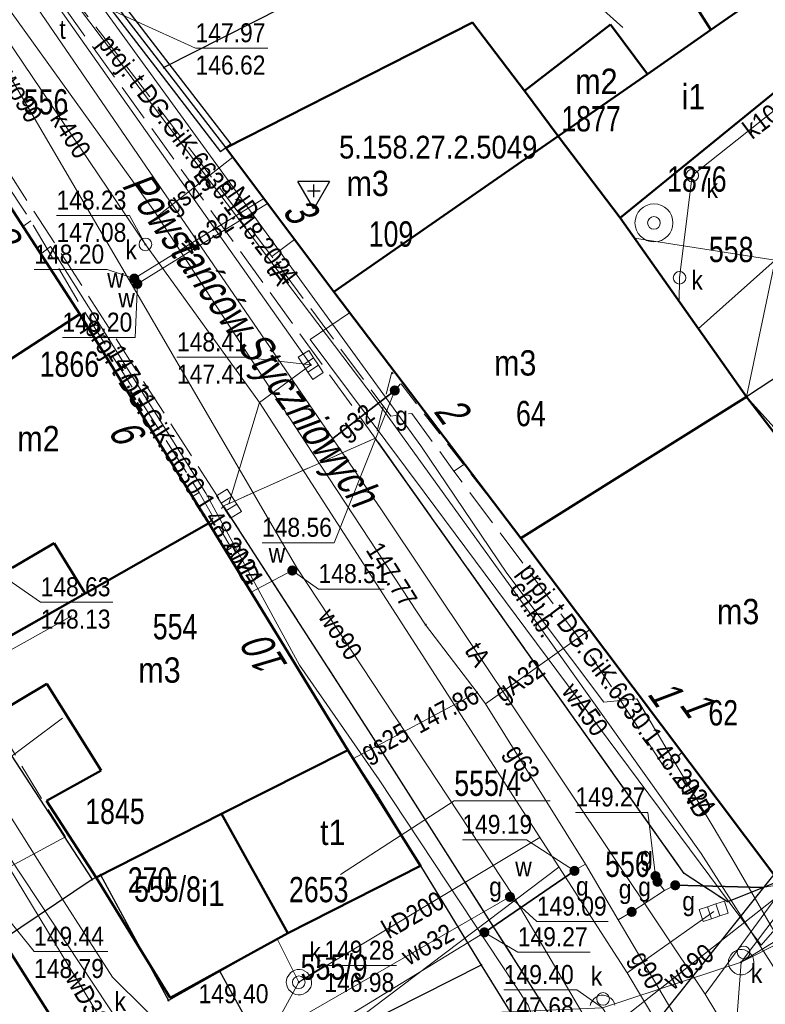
# Model space of a CAD drawing. Header units: metres. Extents: x 5552311 to 5555313, y 5709371 to 5712599.
# Tile 47 of 71: x 5554596 to 5554625, y 5710607 to 5710646. Entities that reach past the tile are written whole.
import ezdxf
from ezdxf.enums import TextEntityAlignment as Align

# ---------------------------------------------------------------- set-up
doc = ezdxf.new("R2010")
doc.units = ezdxf.units.M
doc.header["$MEASUREMENT"] = 0
doc.linetypes.add('1.0_0.5', pattern=[1.5, 1, -0.5])
doc.linetypes.add('1.5_0.5', pattern=[2, 1.5, -0.5])
doc.layers.get('0').update_dxf_attribs({"color": 2, "linetype": 'CONTINUOUS', "lineweight": 5})
for name, color, linetype in [('203-punkt graniczny', 7, 'CONTINUOUS'), ('211-numer działki ewidencyjnej', 7, 'CONTINUOUS'), ('218-kontur użytku gruntowego', 60, 'CONTINUOUS'), ('219-działka ewidencyjna', 7, 'CONTINUOUS'), ('238-Punkt adresowy budynku', 7, 'CONTINUOUS'), ('312-budynek ewidencyjny', 7, 'CONTINUOUS'), ('312-oznaczenie budynku ewidencyjnego', 7, 'CONTINUOUS'), ('312-oznaczenie budynku ewidencyjnego-Atr117', 7, 'CONTINUOUS'), ('994-Nazwa ulicy', 7, 'CONTINUOUS'), ('chodnik', 7, 'CONTINUOUS'), ('chodnik-Atr17', 7, 'CONTINUOUS'), ('jezdnia', 7, 'CONTINUOUS'), ('kratka ściekowa', 7, 'CONTINUOUS'), ('krawężnik', 7, 'CONTINUOUS'), ('obudowa ochronna przewodu', 7, 'CONTINUOUS'), ('przewód elektroenergetyczny podziemny', 7, 'CONTINUOUS'), ('przewód elektroenergetyczny podziemny-Atr1', 7, 'CONTINUOUS'), ('przewód gazowy', 7, 'CONTINUOUS'), ('przewód gazowy-Atr1', 7, 'CONTINUOUS'), ('przewód kanalizacyjny', 7, 'CONTINUOUS'), ('przewód kanalizacyjny - ob. projektowany', 7, 'CONTINUOUS'), ('przewód kanalizacyjny-Atr1', 7, 'CONTINUOUS'), ('przewód telekomunikacyjny podziemny', 7, 'CONTINUOUS'), ('przewód telekomunikacyjny podziemny - ob. projektowany', 7, 'CONTINUOUS'), ('przewód telekomunikacyjny podziemny - ob. projektowany-Atr1', 7, 'CONTINUOUS'), ('przewód telekomunikacyjny podziemny-Atr1', 7, 'CONTINUOUS'), ('przewód wodociągowy', 7, 'CONTINUOUS'), ('przewód wodociągowy-Atr1', 7, 'CONTINUOUS'), ('rzedna', 7, 'CONTINUOUS'), ('rzedna-Atr2', 7, 'CONTINUOUS'), ('rzedna-Atr3', 7, 'CONTINUOUS'), ('studnia kanalizacyjna', 7, 'CONTINUOUS'), ('studnia zwykła', 7, 'CONTINUOUS'), ('szafa telekomunikacyjna lub kontener-Atr17', 7, 'CONTINUOUS'), ('Szczegółowa osnowa geodezyjna wysokościowa', 7, 'CONTINUOUS'), ('Szczegółowa osnowa geodezyjna wysokościowa-Atr103', 7, 'CONTINUOUS'), ('właz do komory lub kanału - okrągły', 7, 'CONTINUOUS'), ('właz do komory lub kanału - okrągły-Atr17', 7, 'CONTINUOUS'), ('zasuwa lub zawór', 7, 'CONTINUOUS'), ('zasuwa lub zawór-Atr17', 7, 'CONTINUOUS'), ('ściana oporowa (linia)', 7, 'CONTINUOUS')]:
    doc.layers.add(name, color=color, linetype=linetype)
doc.styles.get("Standard").update_dxf_attribs({"font": 'Working1250', "width": 0.75})
doc.linetypes.add('otdn_500', pattern='A,5,0,[21,ksztalty.shx,S=0.5,R=0,X=0,Y=0]', length=5)

# ---------------------------------------------------------------- blocks, each defined once
blk = doc.blocks.new('203')
at = {"linetype": 'Continuous', "lineweight": 0}
h = blk.add_hatch(color=94, dxfattribs=at)
edge = h.paths.add_edge_path()
edge.add_arc((0, 0), 0.045, 0, 360)
blk = doc.blocks.new('US13')
at = {"color": 0, "linetype": 'Continuous', "lineweight": 13}
for radius in [0.75, 0.25]:
    blk.add_circle((0, 0), radius, dxfattribs=at)
blk = doc.blocks.new('US22')
at = {"color": 0, "linetype": 'Continuous', "lineweight": 13}
blk.add_circle((0, 0), 0.25, dxfattribs=at)
blk = doc.blocks.new('PW01')
at = {"linetype": 'Continuous', "lineweight": 13}
h = blk.add_hatch(color=0, dxfattribs=at)
edge = h.paths.add_edge_path()
edge.add_arc((0, 0), 0.045, 0, 360)
blk = doc.blocks.new('US25')
at = {"linetype": 'Continuous', "lineweight": 0}
h = blk.add_hatch(color=0, dxfattribs=at)
edge = h.paths.add_edge_path()
edge.add_arc((0, 0), 0.2, 0, 360)
blk = doc.blocks.new('US05')
at = {"color": 0, "linetype": 'Continuous', "lineweight": 13}
for p, q in [((-0.525, -0.25), (-0.525, 0.25)), ((-0.525, 0.25), (-0.175, 0.25)), ((-0.175, -0.25), (-0.175, 0.25)), ((-0.175, 0.25), (0.175, 0.25)), ((0.175, -0.25), (0.175, 0.25)), ((0.175, 0.25), (0.525, 0.25)), ((0.525, -0.25), (0.525, 0.25)), ((-0.525, -0.25), (-0.175, -0.25)), ((-0.175, -0.25), (0.175, -0.25)), ((0.175, -0.25), (0.525, -0.25))]:
    blk.add_line(p, q, dxfattribs=at)
blk = doc.blocks.new('US15')
at = {"color": 0, "linetype": 'Continuous', "lineweight": 13}
blk.add_circle((0, 0), 0.25, dxfattribs=at)
blk = doc.blocks.new('OSSH')
at = {"color": 0}
for p, q in [((0, -0.721), (-0.624, 0.362)), ((0.626, 0.362), (-0.624, 0.362)), ((-0.25, 0), (0.25, 0)), ((0.626, 0.362), (0, -0.721)), ((0, -0.25), (0, 0.25))]:
    blk.add_line(p, q, dxfattribs=at)

msp = doc.modelspace()

# ---------------------------------------------------------------- linework, layer by layer
at = {"layer": '211-numer działki ewidencyjnej', "color": 0, "linetype": 'Continuous', "lineweight": 18, "flags": 128}
msp.add_lwpolyline([(5554608.45, 5710612.46), (5554612.94, 5710615.36), (5554616.734, 5710615.36)], dxfattribs=at)
at = {"layer": '218-kontur użytku gruntowego', "linetype": 'Continuous', "lineweight": 9, "flags": 128}
for points in [[(5554597.48, 5710649.51), (5554601.47, 5710644.32)], [(5554601.47, 5710644.32), (5554597.48, 5710649.51)], [(5554601.47, 5710644.32), (5554603.91, 5710641.15)], [(5554603.91, 5710641.15), (5554601.47, 5710644.32)], [(5554598.15, 5710634.59), (5554593.88, 5710641.15)], [(5554593.88, 5710641.15), (5554598.15, 5710634.59)], [(5554603.91, 5710641.15), (5554608.18, 5710635.47)], [(5554608.18, 5710635.47), (5554603.91, 5710641.15)], [(5554608.18, 5710635.47), (5554615.57, 5710625.74)], [(5554615.57, 5710625.74), (5554608.18, 5710635.47)], [(5554603.24, 5710626.33), (5554598.15, 5710634.59)], [(5554598.15, 5710634.59), (5554603.24, 5710626.33)], [(5554608.74, 5710617.37), (5554603.24, 5710626.33)], [(5554603.24, 5710626.33), (5554608.74, 5710617.37)], [(5554615.57, 5710625.74), (5554625.57, 5710612.45)], [(5554625.57, 5710612.45), (5554615.57, 5710625.74)], [(5554609.9, 5710615.59), (5554608.74, 5710617.37)], [(5554608.74, 5710617.37), (5554609.9, 5710615.59)], [(5554611.61, 5710612.8), (5554609.9, 5710615.59)], [(5554609.9, 5710615.59), (5554611.61, 5710612.8)], [(5554614.01, 5710608.88), (5554611.61, 5710612.8)], [(5554611.61, 5710612.8), (5554614.01, 5710608.88)], [(5554615.06, 5710607.18), (5554614.01, 5710608.88)], [(5554614.01, 5710608.88), (5554615.06, 5710607.18)]]:
    msp.add_lwpolyline(points, dxfattribs=at)
at = {"layer": '219-działka ewidencyjna', "color": 94, "linetype": 'Continuous', "lineweight": 30, "flags": 128}
for points in [[(5554597.48, 5710649.51), (5554601.47, 5710644.32)], [(5554610.87, 5710649.09), (5554601.47, 5710644.32)], [(5554626.95, 5710648.5), (5554608.18, 5710635.47)], [(5554601.47, 5710644.32), (5554603.91, 5710641.15)], [(5554593.88, 5710641.15), (5554598.15, 5710634.59)], [(5554603.91, 5710641.15), (5554608.18, 5710635.47)], [(5554631.75, 5710636.1), (5554624.48, 5710631.32)], [(5554608.18, 5710635.47), (5554615.57, 5710625.74)], [(5554598.15, 5710634.59), (5554588.25, 5710628.18)], [(5554598.15, 5710634.59), (5554603.24, 5710626.33)], [(5554624.48, 5710631.32), (5554615.57, 5710625.74)], [(5554603.24, 5710626.33), (5554593.16, 5710620.64)], [(5554603.24, 5710626.33), (5554608.74, 5710617.37)], [(5554615.57, 5710625.74), (5554625.57, 5710612.45)], [(5554593.16, 5710620.64), (5554598.63, 5710612.26)], [(5554608.74, 5710617.37), (5554603.75, 5710614.85)], [(5554608.74, 5710617.37), (5554609.9, 5710615.59)], [(5554609.9, 5710615.59), (5554611.61, 5710612.8)], [(5554603.75, 5710614.85), (5554598.97, 5710612.44)], [(5554603.75, 5710614.85), (5554606.37, 5710610.14)], [(5554611.61, 5710612.8), (5554606.37, 5710610.14)], [(5554611.61, 5710612.8), (5554614.01, 5710608.88)], [(5554598.63, 5710612.26), (5554595.09, 5710609.88)], [(5554598.97, 5710612.44), (5554598.63, 5710612.26)], [(5554598.97, 5710612.44), (5554601.65, 5710607.48)], [(5554625.57, 5710612.45), (5554617.8, 5710602.71)], [(5554595.09, 5710609.88), (5554600.36, 5710601.54)], [(5554606.37, 5710610.14), (5554603.68, 5710608.62)], [(5554614.01, 5710608.88), (5554605.83, 5710604.74)], [(5554614.01, 5710608.88), (5554615.06, 5710607.18)], [(5554603.68, 5710608.62), (5554601.65, 5710607.48)], [(5554603.68, 5710608.62), (5554605.83, 5710604.74)]]:
    msp.add_lwpolyline(points, dxfattribs=at)
at = {"layer": '312-budynek ewidencyjny', "color": 8, "linetype": 'Continuous', "lineweight": 50, "flags": 128}
for points in [[(5554623.08, 5710645.82), (5554620.56, 5710649.78)], [(5554623.08, 5710645.82), (5554625.52, 5710647.51)], [(5554625.52, 5710647.51), (5554623.08, 5710645.82)], [(5554603.91, 5710641.15), (5554613.66, 5710646.1)], [(5554613.66, 5710646.1), (5554615.72, 5710643.4)], [(5554615.72, 5710643.4), (5554619.11, 5710646.02)], [(5554619.11, 5710646.02), (5554620.57, 5710644.06)], [(5554620.57, 5710644.06), (5554623.08, 5710645.82)], [(5554627.52, 5710644.9), (5554619.49, 5710638.39)], [(5554620.57, 5710644.06), (5554617.05, 5710641.62)], [(5554617.05, 5710641.62), (5554620.57, 5710644.06)], [(5554615.72, 5710643.4), (5554617.05, 5710641.62)], [(5554617.05, 5710641.62), (5554615.72, 5710643.4)], [(5554617.05, 5710641.62), (5554608.18, 5710635.47)], [(5554608.18, 5710635.47), (5554617.05, 5710641.62)], [(5554617.05, 5710641.62), (5554619.49, 5710638.39)], [(5554619.49, 5710638.39), (5554617.05, 5710641.62)], [(5554593.88, 5710641.15), (5554598.15, 5710634.59)], [(5554608.18, 5710635.47), (5554603.91, 5710641.15)], [(5554619.49, 5710638.39), (5554624.48, 5710631.32)], [(5554615.57, 5710625.74), (5554608.18, 5710635.47)], [(5554598.15, 5710634.59), (5554591.81, 5710630.48)], [(5554591.81, 5710630.48), (5554598.15, 5710634.59)], [(5554598.15, 5710634.59), (5554603.24, 5710626.33)], [(5554624.48, 5710631.32), (5554615.57, 5710625.74)], [(5554615.57, 5710625.74), (5554624.48, 5710631.32)], [(5554624.48, 5710631.32), (5554629.96, 5710624.2)], [(5554603.24, 5710626.33), (5554598.36, 5710623.55)], [(5554598.36, 5710623.55), (5554603.24, 5710626.33)], [(5554603.24, 5710626.33), (5554608.74, 5710617.37)], [(5554597.13, 5710625.54), (5554595.47, 5710624.57)], [(5554598.36, 5710623.55), (5554597.13, 5710625.54)], [(5554625.57, 5710612.45), (5554615.57, 5710625.74)], [(5554593.44, 5710620.76), (5554598.36, 5710623.55)], [(5554596.85, 5710619.99), (5554594.74, 5710618.74)], [(5554598.99, 5710616.56), (5554596.85, 5710619.99)], [(5554608.74, 5710617.37), (5554603.75, 5710614.85)], [(5554603.75, 5710614.85), (5554608.74, 5710617.37)], [(5554608.74, 5710617.37), (5554611.61, 5710612.8)], [(5554596.83, 5710615.36), (5554598.99, 5710616.56)], [(5554598.79, 5710612.34), (5554596.83, 5710615.36)], [(5554598.79, 5710612.34), (5554603.75, 5710614.85)], [(5554603.75, 5710614.85), (5554598.79, 5710612.34)], [(5554603.75, 5710614.85), (5554606.37, 5710610.14)], [(5554606.37, 5710610.14), (5554603.75, 5710614.85)], [(5554611.61, 5710612.8), (5554606.37, 5710610.14)], [(5554601.72, 5710607.59), (5554598.79, 5710612.34)], [(5554595.09, 5710609.88), (5554600.36, 5710601.54)], [(5554606.37, 5710610.14), (5554601.72, 5710607.59)]]:
    msp.add_lwpolyline(points, dxfattribs=at)
at = {"layer": 'chodnik', "color": 8, "linetype": '1.0_0.5', "lineweight": 18, "flags": 128}
for points in [[(5554638.66, 5710629.24), (5554638.29, 5710629.45), (5554634.51, 5710624.4), (5554632.19, 5710621.3), (5554625.57, 5710612.45), (5554615.57, 5710625.74), (5554610.47, 5710632.3), (5554609.82, 5710629.69), (5554622.02, 5710612.5), (5554623.73, 5710611.37), (5554625.82, 5710612.21), (5554632.54, 5710621.1)], [(5554580.73, 5710602.65), (5554589.28, 5710588.68), (5554590.26, 5710587.53), (5554590.85, 5710587.1), (5554591.52, 5710586.8), (5554592.29, 5710586.8), (5554603.4, 5710592.52), (5554615.15, 5710598.69), (5554617.21, 5710600.11), (5554618.71, 5710601.51), (5554618.99, 5710602.3), (5554618.94, 5710603.08), (5554618.27, 5710604.43), (5554617.52, 5710605.64), (5554609.56, 5710618.13), (5554603.83, 5710627.01), (5554603.24, 5710626.33), (5554608.74, 5710617.37), (5554609.9, 5710615.59), (5554611.61, 5710612.8), (5554614.01, 5710608.88), (5554615.06, 5710607.18), (5554617.8, 5710602.71), (5554616.61, 5710602.1), (5554609.38, 5710598.35), (5554607.6, 5710597.42), (5554602.95, 5710594.88), (5554590.94, 5710588.99), (5554587.37, 5710594.92), (5554582.25, 5710603.3)]]:
    msp.add_lwpolyline(points, close=True, dxfattribs=at)
at = {"layer": 'jezdnia', "color": 8, "linetype": '1.5_0.5', "lineweight": 18, "flags": 128}
for points in [[(5554518.33, 5710769.05), (5554532.95, 5710743.99), (5554536.22, 5710738.38), (5554552.05, 5710711.22), (5554560.73, 5710695.29), (5554561.92, 5710693.81), (5554569.6, 5710680.85), (5554575.73, 5710670.65), (5554603.83, 5710627.01), (5554609.82, 5710629.69), (5554596.71, 5710647.84), (5554578.75, 5710672.96), (5554575.45, 5710680.03), (5554574.11, 5710683.4), (5554573.92, 5710684.32), (5554574.13, 5710685.01), (5554574.57, 5710685.19), (5554574.89, 5710691.25), (5554574.9, 5710691.73), (5554573.99, 5710692.3), (5554571.83, 5710693.35), (5554570.46, 5710694.21), (5554569.64, 5710695.02), (5554566.41, 5710700.42), (5554565.96, 5710701.56), (5554565.65, 5710703.1), (5554557.03, 5710718.39), (5554556.01, 5710719.47), (5554552.43, 5710725.14), (5554548.9, 5710731.54), (5554542.14, 5710743.53), (5554541.8, 5710744.15), (5554539.98, 5710747.24), (5554537.84, 5710750.92), (5554526.91, 5710768.76), (5554523.93, 5710773.48)], [(5554558, 5710570.33), (5554562.14, 5710560.52), (5554562.8, 5710562.57), (5554564.32, 5710563.87), (5554575.58, 5710569.01), (5554582.72, 5710572.29), (5554586.34, 5710573.89), (5554589.82, 5710575.3), (5554593.44, 5710576.59), (5554596.7, 5710577.62), (5554600.63, 5710578.77), (5554604.29, 5710579.54), (5554607.1, 5710579.88), (5554609.83, 5710579.69), (5554612.84, 5710578.98), (5554614.07, 5710578.62), (5554615.82, 5710578.07), (5554620.44, 5710576.15), (5554626.43, 5710574.52), (5554634.22, 5710571.59), (5554644.05, 5710567.69), (5554657.36, 5710562.45), (5554676.86, 5710554.79), (5554686.94, 5710550.95), (5554700.74, 5710545.72), (5554701.94, 5710544.3), (5554701.89, 5710542.53), (5554701.56, 5710541.41), (5554707.44, 5710538.78), (5554708.55, 5710539.84), (5554708.99, 5710540.24), (5554709.69, 5710540.89), (5554710.98, 5710541.56), (5554712.5, 5710541.41), (5554720.5, 5710538.63), (5554736.78, 5710533.06), (5554749.57, 5710528.78), (5554763.55, 5710524.1), (5554766.07, 5710523.24), (5554782.69, 5710517.85), (5554796.57, 5710513.51), (5554803.14, 5710511.53), (5554825.07, 5710504.76), (5554823.27, 5710511.18), (5554815.61, 5710513.72), (5554799.99, 5710518.83), (5554799.5, 5710519.11), (5554799.2, 5710519.56), (5554798.33, 5710521.27), (5554797.28, 5710521.23), (5554795.45, 5710521.76), (5554793.69, 5710523.21), (5554792.64, 5710522.93), (5554791.5, 5710521.88), (5554790.13, 5710521.95), (5554787.1, 5710522.84), (5554785.11, 5710523.52), (5554778.56, 5710525.61), (5554774.22, 5710526.97), (5554762.58, 5710530.76), (5554751.26, 5710534.52), (5554742.89, 5710537.3), (5554729.82, 5710541.69), (5554714.25, 5710546.74), (5554710.37, 5710548.38), (5554698.78, 5710552.52), (5554689.57, 5710555.85), (5554675.18, 5710561.06), (5554672.78, 5710561.9), (5554663.58, 5710565.38), (5554657.23, 5710567.94), (5554654.48, 5710569.13), (5554649.98, 5710571.75), (5554646.71, 5710574.28), (5554643.71, 5710577.08), (5554641.01, 5710580.08), (5554638.74, 5710583.42), (5554633.75, 5710592.48), (5554633.91, 5710593.77), (5554634.91, 5710595.04), (5554633.01, 5710599.07), (5554631.32, 5710598.71), (5554629.63, 5710599.6), (5554625.95, 5710606.2), (5554625.71, 5710607.17), (5554626.02, 5710607.96), (5554642.85, 5710629.44), (5554638.66, 5710629.24), (5554632.54, 5710621.1), (5554625.82, 5710612.21), (5554623.73, 5710611.37), (5554622.02, 5710612.5), (5554609.82, 5710629.69), (5554603.83, 5710627.01), (5554609.56, 5710618.13), (5554617.52, 5710605.64), (5554618.27, 5710604.43), (5554618.94, 5710603.08), (5554618.99, 5710602.3), (5554618.71, 5710601.51), (5554617.21, 5710600.11), (5554615.15, 5710598.69), (5554603.4, 5710592.52), (5554592.29, 5710586.8), (5554591.52, 5710586.8), (5554590.85, 5710587.1), (5554590.26, 5710587.53), (5554589.28, 5710588.68), (5554580.73, 5710602.65), (5554575.05, 5710600.93), (5554584.05, 5710586.01), (5554584.47, 5710583.62), (5554582.84, 5710581.95), (5554570.69, 5710576.2), (5554558.91, 5710570.55)]]:
    msp.add_lwpolyline(points, close=True, dxfattribs=at)
at = {"layer": 'krawężnik', "color": 8, "linetype": 'Continuous', "lineweight": 25, "flags": 128}
for points in [[(5554638.66, 5710629.24), (5554632.54, 5710621.1), (5554625.82, 5710612.21), (5554623.73, 5710611.37), (5554622.02, 5710612.5), (5554609.82, 5710629.69)], [(5554580.73, 5710602.65), (5554589.28, 5710588.68), (5554590.26, 5710587.53), (5554590.85, 5710587.1), (5554591.52, 5710586.8), (5554592.29, 5710586.8), (5554603.4, 5710592.52), (5554615.15, 5710598.69), (5554617.21, 5710600.11), (5554618.71, 5710601.51), (5554618.99, 5710602.3), (5554618.94, 5710603.08), (5554618.27, 5710604.43), (5554617.52, 5710605.64), (5554609.56, 5710618.13), (5554603.83, 5710627.01)]]:
    msp.add_lwpolyline(points, dxfattribs=at)
at = {"layer": 'obudowa ochronna przewodu', "color": 8, "linetype": 'Continuous', "lineweight": 35, "flags": 128}
for points in [[(5554608.15, 5710629.67), (5554610.59, 5710631.57)], [(5554614.13, 5710610.17), (5554617.69, 5710612.6), (5554617.73, 5710612.64)], [(5554621.67, 5710612.03), (5554625.13, 5710611.94)]]:
    msp.add_lwpolyline(points, dxfattribs=at)
at = {"layer": 'przewód elektroenergetyczny podziemny', "color": 1, "linetype": 'Continuous', "lineweight": 18, "flags": 128}
for points in [[(5554611.62, 5710629.38), (5554594.82, 5710652.52)], [(5554591.5, 5710587.52), (5554609.91, 5710597.19), (5554617.86, 5710601.91), (5554615.86, 5710607.29), (5554609.97, 5710616.19), (5554606.83, 5710620.72), (5554603.13, 5710627.52), (5554596.99, 5710637.26), (5554596.6, 5710636.96)], [(5554634.93, 5710593.99), (5554626.45, 5710608.7), (5554623.91, 5710613.1), (5554620.16, 5710619.39), (5554618.85, 5710619.26), (5554615.02, 5710624.35), (5554611.62, 5710629.38)]]:
    msp.add_lwpolyline(points, dxfattribs=at)
at = {"layer": 'przewód gazowy', "color": 40, "linetype": 'Continuous', "lineweight": 18, "flags": 128}
for points in [[(5554618.12, 5710612.87), (5554619.42, 5710610.67), (5554619.95, 5710610.98), (5554621.25, 5710611.82), (5554621.67, 5710612.03), (5554625.13, 5710611.94), (5554627.91, 5710612.4), (5554632.18, 5710617.28), (5554645.04, 5710634.19), (5554648.98, 5710639.08), (5554651.74, 5710641.97), (5554660.82, 5710650.92), (5554666.86, 5710657.16), (5554671.78, 5710662.79), (5554675.59, 5710667.88), (5554687.08, 5710685.48), (5554687.02, 5710685.82), (5554686.44, 5710689.79), (5554686.26, 5710690.4), (5554691.83, 5710701.59), (5554693.39, 5710704.24)], [(5554593.71, 5710648.91), (5554601.14, 5710638.58), (5554601.22, 5710638.46), (5554607.35, 5710629.08), (5554611.81, 5710622.32), (5554613.84, 5710619.64), (5554614.18, 5710619.2), (5554618.12, 5710612.87)], [(5554601.22, 5710638.46), (5554604.19, 5710640.79)], [(5554607.35, 5710629.08), (5554608.15, 5710629.67), (5554610.59, 5710631.57), (5554610.82, 5710631.83)], [(5554582.52, 5710630.4), (5554582.78, 5710630.07), (5554588.75, 5710621.45), (5554592.08, 5710620.02), (5554597.41, 5710611.56), (5554599.44, 5710608.4), (5554602.02, 5710605.85), (5554603.67, 5710605.14), (5554604.8, 5710605.26), (5554606.28, 5710605.47), (5554608.43, 5710606.68), (5554614.13, 5710610.17), (5554617.69, 5710612.6), (5554617.73, 5710612.64), (5554618.12, 5710612.87)], [(5554614.18, 5710619.2), (5554618.29, 5710622.12)], [(5554613.84, 5710619.64), (5554608.96, 5710617.03)], [(5554621.25, 5710611.82), (5554620.97, 5710612.17), (5554620.89, 5710612.39)], [(5554619.42, 5710610.67), (5554623.77, 5710603.31), (5554624.32, 5710602.44)]]:
    msp.add_lwpolyline(points, dxfattribs=at)
at = {"layer": 'przewód kanalizacyjny', "color": 34, "linetype": 'Continuous', "lineweight": 18, "flags": 128}
for points in [[(5554692.04, 5710689.33), (5554688.93, 5710685.7), (5554674.34, 5710665.11), (5554672.29, 5710662.41), (5554663.72, 5710652.81), (5554657.19, 5710645.5), (5554647.25, 5710635.52), (5554646.63, 5710634.72), (5554634.9, 5710619.78), (5554628.02, 5710611.3), (5554624.27, 5710608.99)], [(5554665.87, 5710658.64), (5554651.13, 5710643.08), (5554640.45, 5710629.14), (5554636.98, 5710625.82), (5554624.27, 5710608.99)], [(5554619.6, 5710645.9), (5554607.3, 5710656.93)], [(5554618.8, 5710607.19), (5554599.85, 5710606.37), (5554589.16, 5710622.51), (5554578.4, 5710640.72), (5554590.84, 5710649.16), (5554597.84, 5710652.75)], [(5554592.92, 5710648.92), (5554600.74, 5710637.34), (5554605.24, 5710631.1), (5554619.77, 5710608.57), (5554628.3, 5710594.29)], [(5554621.82, 5710635.09), (5554621.84, 5710636.02), (5554622.34, 5710640.06), (5554627.04, 5710643.78), (5554629.54, 5710644.41)], [(5554620.06, 5710637.58), (5554625.62, 5710636.72)], [(5554625.62, 5710636.72), (5554622.58, 5710634)], [(5554625.62, 5710636.72), (5554624.48, 5710631.32)], [(5554605.24, 5710631.1), (5554607.27, 5710632.58)], [(5554624.48, 5710631.32), (5554634.9, 5710619.78)], [(5554605.24, 5710631.1), (5554604.04, 5710627.1)], [(5554593.28, 5710620.13), (5554597.83, 5710622.67)], [(5554594.37, 5710612.22), (5554597.58, 5710613.94)], [(5554606.8, 5710608.2), (5554616.32, 5710613.92)], [(5554604.67, 5710603.37), (5554617.07, 5710612.75)], [(5554627.45, 5710593.12), (5554626.08, 5710595.39), (5554618.8, 5710607.19), (5554624.27, 5710608.99), (5554629, 5710611.37)], [(5554619.77, 5710608.57), (5554623.19, 5710611)], [(5554606.8, 5710608.2), (5554605.95, 5710609.91)], [(5554606.8, 5710608.2), (5554604.27, 5710603.59)]]:
    msp.add_lwpolyline(points, dxfattribs=at)
at = {"layer": 'przewód kanalizacyjny - ob. projektowany', "color": 34, "linetype": '1.5_0.5', "lineweight": 18, "flags": 128}
msp.add_lwpolyline([(5554594.83, 5710618.45), (5554596.7, 5710615.35), (5554597.58, 5710613.94)], dxfattribs=at)
at = {"layer": 'przewód telekomunikacyjny podziemny', "color": 30, "linetype": 'Continuous', "lineweight": 18, "flags": 128}
for points in [[(5554698.78, 5710716.52), (5554686.09, 5710693.48), (5554682.24, 5710686.66), (5554677.99, 5710677.81), (5554669.94, 5710666.15), (5554660.22, 5710654.17), (5554649.71, 5710643.39), (5554633.11, 5710621.71), (5554622.85, 5710607.73)], [(5554574.4, 5710692.69), (5554573.63, 5710687.29), (5554572.56, 5710683.61), (5554578.48, 5710672.91), (5554593.95, 5710651.46), (5554607.27, 5710632.58)], [(5554622.85, 5710607.73), (5554610.07, 5710626.86), (5554578.48, 5710672.91)], [(5554627.37, 5710606.25), (5554625.55, 5710608.81), (5554622.7, 5710613.28), (5554616.14, 5710622.48), (5554610.15, 5710630.79), (5554602.03, 5710641.49), (5554598.06, 5710646.76), (5554597.58, 5710647.49), (5554595.75, 5710650.3)], [(5554622.85, 5710607.73), (5554629.81, 5710596.22), (5554642.61, 5710575.77), (5554643.84, 5710573.06), (5554652.72, 5710569.27)]]:
    msp.add_lwpolyline(points, dxfattribs=at)
at = {"layer": 'przewód telekomunikacyjny podziemny - ob. projektowany', "color": 30, "linetype": '1.5_0.5', "lineweight": 18, "flags": 128}
for points in [[(5554596.77, 5710649.36), (5554591.13, 5710645.98), (5554593.44, 5710642.47), (5554596.21, 5710638.27), (5554598.29, 5710634.74), (5554602.86, 5710627.54), (5554604.13, 5710625.35), (5554603.92, 5710625.23)], [(5554596.77, 5710649.36), (5554597.58, 5710647.49), (5554601.98, 5710641.79), (5554605.74, 5710636.86), (5554610.43, 5710630.56), (5554611.27, 5710630.66), (5554612.92, 5710628.39), (5554617.85, 5710621.81), (5554619.51, 5710619.33), (5554621.23, 5710616.69), (5554621.94, 5710617.27)], [(5554596.21, 5710638.27), (5554595.9, 5710638.05)], [(5554605.74, 5710636.86), (5554606.63, 5710637.53)], [(5554612.92, 5710628.39), (5554613.35, 5710628.66)], [(5554602.86, 5710627.54), (5554602.6, 5710627.38)]]:
    msp.add_lwpolyline(points, dxfattribs=at)
at = {"layer": 'przewód wodociągowy', "color": 5, "linetype": 'Continuous', "lineweight": 18, "flags": 128}
for points in [[(5554618.59, 5710605.99), (5554615.26, 5710611.64), (5554606.72, 5710624.56), (5554600.13, 5710635.89), (5554593.04, 5710647.97), (5554590.98, 5710650.7), (5554574.4, 5710675.8), (5554569.95, 5710682.64)], [(5554673.24, 5710666.81), (5554670.15, 5710662.35), (5554649.61, 5710640.28), (5554644.93, 5710634.59), (5554638.35, 5710625.77), (5554634.66, 5710620.91), (5554630.84, 5710616.27), (5554625.07, 5710609.67)], [(5554600.13, 5710635.89), (5554600.3, 5710635.99), (5554605.42, 5710639.15)], [(5554600.25, 5710635.68), (5554600.42, 5710635.78), (5554605.56, 5710638.95)], [(5554608.8, 5710634.64), (5554607.25, 5710633.59), (5554611.75, 5710627.56), (5554625.07, 5710609.67)], [(5554606.72, 5710624.56), (5554606.54, 5710624.46), (5554604.92, 5710623.6)], [(5554604.09, 5710603.81), (5554600.44, 5710604.33), (5554593.54, 5710615.71), (5554597.46, 5710618.63)], [(5554618.59, 5710605.99), (5554618.72, 5710606.08), (5554626.78, 5710612.43)], [(5554615.26, 5710611.64), (5554615.14, 5710611.57), (5554600.67, 5710603.26)]]:
    msp.add_lwpolyline(points, dxfattribs=at)
at = {"layer": 'rzedna-Atr2', "color": 8, "lineweight": 5, "flags": 128}
for points in [[(5554597.85, 5710647.32), (5554602.72, 5710645.09), (5554605.579, 5710645.09)], [(5554600.74, 5710637.34), (5554600.11, 5710638.48), (5554597.224, 5710638.48)], [(5554600.3, 5710635.99), (5554599.23, 5710636.35), (5554596.35, 5710636.35)], [(5554600.42, 5710635.78), (5554600.34, 5710633.66), (5554597.46, 5710633.66)], [(5554607.27, 5710632.58), (5554604.61, 5710632.88), (5554601.985, 5710632.88)], [(5554610.59, 5710631.57), (5554608.2, 5710625.56), (5554605.346, 5710625.56)], [(5554594.82, 5710624.44), (5554596.6, 5710623.21), (5554599.454, 5710623.21)], [(5554606.54, 5710624.46), (5554607.58, 5710623.73), (5554610.173, 5710623.73)], [(5554620.89, 5710612.39), (5554620.59, 5710614.91), (5554617.731, 5710614.91)], [(5554617.69, 5710612.6), (5554615.79, 5710613.83), (5554613.26, 5710613.83)], [(5554615.14, 5710611.57), (5554616.2, 5710610.6), (5554619.017, 5710610.6)], [(5554595.1, 5710610.95), (5554596.34, 5710609.41), (5554599.257, 5710609.41)], [(5554614.13, 5710610.17), (5554615.45, 5710609.39), (5554618.309, 5710609.39)], [(5554606.8, 5710608.2), (5554607.81, 5710608.86), (5554610.664, 5710608.86)], [(5554624.27, 5710608.99), (5554624.06, 5710606.22), (5554621.206, 5710606.22)], [(5554618.8, 5710607.19), (5554617.78, 5710607.9), (5554614.9, 5710607.9)]]:
    msp.add_lwpolyline(points, dxfattribs=at)
at = {"layer": 'studnia kanalizacyjna', "color": 34, "linetype": 'Continuous', "lineweight": 18, "flags": 128}
for points in [[(5554624.21, 5710609.49), (5554624.31, 5710609.49), (5554624.41, 5710609.48), (5554624.51, 5710609.43), (5554624.59, 5710609.37), (5554624.67, 5710609.29), (5554624.73, 5710609.2), (5554624.76, 5710609.1), (5554624.77, 5710609), (5554624.77, 5710608.9), (5554624.74, 5710608.8), (5554624.68, 5710608.71), (5554624.61, 5710608.63), (5554624.53, 5710608.57), (5554624.43, 5710608.52), (5554624.33, 5710608.49), (5554624.23, 5710608.49), (5554624.13, 5710608.51), (5554624.03, 5710608.56), (5554623.95, 5710608.62), (5554623.88, 5710608.69), (5554623.82, 5710608.78), (5554623.79, 5710608.88), (5554623.77, 5710608.98), (5554623.78, 5710609.08), (5554623.81, 5710609.18), (5554623.87, 5710609.27), (5554623.93, 5710609.36), (5554624.01, 5710609.42), (5554624.11, 5710609.47)], [(5554607.3, 5710608.22), (5554607.3, 5710608.11), (5554607.27, 5710608.01), (5554607.21, 5710607.92), (5554607.14, 5710607.84), (5554607.06, 5710607.78), (5554606.97, 5710607.73), (5554606.87, 5710607.7), (5554606.77, 5710607.7), (5554606.67, 5710607.72), (5554606.56, 5710607.77), (5554606.48, 5710607.83), (5554606.41, 5710607.9), (5554606.35, 5710607.99), (5554606.32, 5710608.09), (5554606.3, 5710608.19), (5554606.31, 5710608.29), (5554606.34, 5710608.39), (5554606.4, 5710608.48), (5554606.47, 5710608.57), (5554606.54, 5710608.63), (5554606.64, 5710608.68), (5554606.74, 5710608.7), (5554606.84, 5710608.7), (5554606.94, 5710608.69), (5554607.04, 5710608.64), (5554607.13, 5710608.58), (5554607.2, 5710608.5), (5554607.26, 5710608.41), (5554607.29, 5710608.31)]]:
    msp.add_lwpolyline(points, close=True, dxfattribs=at)
msp.add_lwpolyline([(5554618.31, 5710607.28), (5554618.34, 5710607.38), (5554618.4, 5710607.47), (5554618.46, 5710607.55), (5554618.54, 5710607.61), (5554618.64, 5710607.66), (5554618.74, 5710607.69), (5554618.84, 5710607.69), (5554618.94, 5710607.67), (5554619.04, 5710607.62), (5554619.12, 5710607.57), (5554619.2, 5710607.49), (5554619.26, 5710607.4), (5554619.29, 5710607.3)], dxfattribs=at)
at = {"layer": 'ściana oporowa (linia)', "color": 8}
for p, q in [((5554597.678, 5710649.662), (5554601.668, 5710644.472)), ((5554601.668, 5710644.472), (5554604.108, 5710641.303))]:
    msp.add_line(p, q, dxfattribs=at)
at = {"layer": 'ściana oporowa (linia)', "color": 8, "linetype": 'otdn_500'}
for p, q in [((5554597.282, 5710649.358), (5554601.272, 5710644.168)), ((5554601.272, 5710644.168), (5554603.712, 5710640.997))]:
    msp.add_line(p, q, dxfattribs=at)
at = {"layer": 'ściana oporowa (linia)', "color": 8, "linetype": 'Continuous'}
for p, q in [((5554603.91, 5710641.15), (5554603.712, 5710640.997)), ((5554604.108, 5710641.303), (5554603.91, 5710641.15))]:
    msp.add_line(p, q, dxfattribs=at)

# ---------------------------------------------------------------- block references
at = {"layer": '203-punkt graniczny', "color": 8, "linetype": 'Continuous', "lineweight": 18}
for p in [(5554601.47, 5710644.32), (5554603.91, 5710641.15), (5554608.18, 5710635.47), (5554598.15, 5710634.59), (5554624.48, 5710631.32), (5554603.24, 5710626.33), (5554615.57, 5710625.74), (5554608.74, 5710617.37), (5554609.9, 5710615.59), (5554603.75, 5710614.85), (5554611.61, 5710612.8), (5554598.63, 5710612.26), (5554598.97, 5710612.44), (5554606.37, 5710610.14), (5554603.68, 5710608.62), (5554614.01, 5710608.88), (5554601.65, 5710607.48)]:
    msp.add_blockref('203', p, dxfattribs=at)
at = {"layer": 'kratka ściekowa', "color": 34, "linetype": 'Continuous', "lineweight": 18}
for p, rotation in [((5554607.27, 5710632.58), 303.34), ((5554604.04, 5710627.1), 301.914), ((5554623.19, 5710611), 18.152)]:
    msp.add_blockref('US05', p, dxfattribs=dict(at, rotation=rotation))
at = {"layer": 'rzedna', "color": 40, "linetype": 'Continuous', "lineweight": 18}
for p in [(5554601.22, 5710638.46), (5554610.59, 5710631.57), (5554611.81, 5710622.32), (5554613.84, 5710619.64), (5554617.69, 5710612.6), (5554620.89, 5710612.39), (5554619.95, 5710610.98), (5554614.13, 5710610.17)]:
    msp.add_blockref('PW01', p, dxfattribs=at)
at = {"layer": 'rzedna', "color": 34, "linetype": 'Continuous', "lineweight": 18}
for p in [(5554600.74, 5710637.34), (5554624.27, 5710608.99), (5554606.8, 5710608.2)]:
    msp.add_blockref('PW01', p, dxfattribs=at)
at = {"layer": 'rzedna', "color": 5, "linetype": 'Continuous', "lineweight": 18}
for p in [(5554600.3, 5710635.99), (5554600.42, 5710635.78), (5554606.54, 5710624.46), (5554615.14, 5710611.57)]:
    msp.add_blockref('PW01', p, dxfattribs=at)
at = {"layer": 'rzedna', "color": 1, "linetype": 'Continuous', "lineweight": 18}
msp.add_blockref('PW01', (5554599.3, 5710633.59), dxfattribs=at)
at = {"layer": 'rzedna', "color": 34, "linetype": 'Continuous', "lineweight": 18, "rotation": 303.34}
msp.add_blockref('PW01', (5554607.27, 5710632.58), dxfattribs=at)
at = {"layer": 'studnia kanalizacyjna', "color": 34, "linetype": 'Continuous', "lineweight": 18}
msp.add_blockref('US15', (5554600.74, 5710637.34), dxfattribs=at)
at = {"layer": 'studnia zwykła', "color": 5, "linetype": 'Continuous', "lineweight": 18}
msp.add_blockref('US13', (5554620.83, 5710638.19), dxfattribs=at)
at = {"layer": 'Szczegółowa osnowa geodezyjna wysokościowa', "color": 8, "linetype": 'Continuous', "lineweight": 18}
msp.add_blockref('OSSH', (5554607.39, 5710639.46), dxfattribs=at)
at = {"layer": 'właz do komory lub kanału - okrągły', "color": 8, "linetype": 'Continuous', "lineweight": 18}
for p in [(5554622.34, 5710640.06), (5554600.74, 5710637.34), (5554621.84, 5710636.02), (5554624.37, 5710609.38), (5554606.8, 5710608.2), (5554618.82, 5710607.54)]:
    msp.add_blockref('US22', p, dxfattribs=at)
at = {"layer": 'zasuwa lub zawór', "color": 5, "linetype": 'Continuous', "lineweight": 18}
for p in [(5554600.3, 5710635.99), (5554600.42, 5710635.78), (5554606.54, 5710624.46), (5554615.14, 5710611.57)]:
    msp.add_blockref('US25', p, dxfattribs=at)
at = {"layer": 'zasuwa lub zawór', "color": 40, "linetype": 'Continuous', "lineweight": 18}
for p in [(5554610.59, 5710631.57), (5554617.69, 5710612.6), (5554620.89, 5710612.39), (5554620.97, 5710612.17), (5554621.67, 5710612.03), (5554619.95, 5710610.98), (5554614.13, 5710610.17)]:
    msp.add_blockref('US25', p, dxfattribs=at)

# ---------------------------------------------------------------- texts
at = {"layer": '211-numer działki ewidencyjnej', "color": 94, "linetype": 'Continuous', "lineweight": 30, "width": 0.79}
for s, p in [('556', (5554595.93, 5710642.47)), ('558', (5554623, 5710636.64)), ('554', (5554601.03, 5710621.74)), ('555/4', (5554612.94, 5710615.56)), ('556', (5554618.9, 5710612.36)), ('555/8', (5554600.29, 5710611.38)), ('555/9', (5554606.87, 5710608.3))]:
    msp.add_text(s, height=1, dxfattribs=at).set_placement(p)
at = {"layer": '238-Punkt adresowy budynku', "color": 8, "linetype": 'Continuous', "lineweight": 25, "oblique": 15, "width": 0.79}
for s, rotation, p in [('3', 305.61, (5554606.33, 5710638.35)), ('8', 121.736, (5554595.78, 5710637.76)), ('2', 305.902, (5554612.31, 5710630.45)), ('9', 121.639, (5554600.67, 5710630.02)), ('10', 121.542, (5554606.02, 5710621.33)), ('1', 305.673, (5554620.75, 5710619.29))]:
    msp.add_text(s, height=1.25, rotation=rotation, dxfattribs=at).set_placement(p, align=Align.CENTER)
msp.add_text('1', height=1.25, rotation=-54.322, dxfattribs=at).set_placement((5554621.5, 5710618.94), align=Align.BOTTOM_LEFT)
at = {"layer": '312-oznaczenie budynku ewidencyjnego', "color": 8, "linetype": 'Continuous', "lineweight": 18, "width": 0.79}
for s, p in [('1877', (5554617.17, 5710642.8)), ('1876', (5554621.35, 5710640.42)), ('109', (5554609.56, 5710638.25)), ('1866', (5554596.56, 5710633.11)), ('64', (5554615.38, 5710631.16)), ('62', (5554622.98, 5710619.34)), ('1845', (5554598.36, 5710615.45)), ('270', (5554600.04, 5710612.74)), ('2653', (5554606.41, 5710612.36))]:
    msp.add_text(s, height=1, dxfattribs=at).set_placement(p, align=Align.TOP_LEFT)
at = {"layer": '312-oznaczenie budynku ewidencyjnego-Atr117', "color": 8, "width": 0.9}
for s, p in [('m2', (5554617.72, 5710643.28)), ('i1', (5554621.92, 5710642.67)), ('m3', (5554623.32, 5710622.34)), ('m3', (5554600.46, 5710620.03))]:
    msp.add_text(s, height=1, dxfattribs=at).set_placement(p)
for p in [(5554609.52, 5710639.75), (5554615.35, 5710632.66)]:
    msp.add_text('m3', height=1, dxfattribs=at).set_placement(p, align=Align.MIDDLE_CENTER)
for s, p in [('m2', (5554595.68, 5710630.17)), ('t1', (5554607.64, 5710614.62)), ('i1', (5554602.94, 5710612.21))]:
    msp.add_text(s, height=1, dxfattribs=at).set_placement(p, align=Align.TOP_LEFT)
at = {"layer": '994-Nazwa ulicy', "color": 7, "linetype": 'Continuous', "lineweight": 25, "oblique": 15, "width": 0.79}
msp.add_text('Powstańców Styczniowych', height=1.25, rotation=-54.202, dxfattribs=at).set_placement((5554599.77, 5710639.67))
at = {"layer": 'chodnik-Atr17', "color": 8, "width": 0.9}
msp.add_text('ch.kb.', height=0.75, rotation=304.052, dxfattribs=at).set_placement((5554615.09, 5710623.73))
at = {"layer": 'przewód elektroenergetyczny podziemny-Atr1', "color": 1, "width": 0.9}
for rotation, p in [(304.685, (5554603.97, 5710639.91)), (297.227, (5554604.18, 5710625.59)), (299.434, (5554621.97, 5710616.35))]:
    msp.add_text('eND', height=0.75, rotation=rotation, dxfattribs=at).set_placement(p, align=Align.MIDDLE_LEFT)
at = {"layer": 'przewód gazowy-Atr1', "color": 40, "width": 0.9}
for s, rotation, p in [('gs25', 36.809, (5554601.64, 5710638.79)), ('g32', 36.572, (5554608.43, 5710629.89)), ('gA32', 34.111, (5554614.64, 5710619.53)), ('gs25', 28.139, (5554609.33, 5710617.23)), ('g63', -58.101, (5554615.25, 5710617.49)), ('g90', 299.263, (5554620.2, 5710609.35))]:
    msp.add_text(s, height=0.75, rotation=rotation, dxfattribs=at).set_placement(p, align=Align.MIDDLE_LEFT)
at = {"layer": 'przewód kanalizacyjny-Atr1', "color": 34, "width": 0.9}
for s, rotation, p in [('k100', 37.061, (5554624.48, 5710641.76)), ('k400', 302.7, (5554597.26, 5710642.5)), ('kD200', 29.7, (5554610.17, 5710610.22))]:
    msp.add_text(s, height=0.75, rotation=rotation, dxfattribs=at).set_placement(p, align=Align.MIDDLE_LEFT)
at = {"layer": 'przewód telekomunikacyjny podziemny - ob. projektowany-Atr1', "color": 30, "width": 0.9}
for rotation, p in [(307.665, (5554599.12, 5710645.5)), (302.404, (5554598.61, 5710634.23)), (306.842, (5554615.74, 5710624.62))]:
    msp.add_text('proj. t DG.GiK.6630.1.48.2024', height=0.75, rotation=rotation, dxfattribs=at).set_placement(p, align=Align.MIDDLE_LEFT)
at = {"layer": 'przewód telekomunikacyjny podziemny-Atr1', "color": 30, "width": 0.9}
for rotation, p in [(305.88, (5554605.77, 5710636.57)), (302.446, (5554613.64, 5710621.51))]:
    msp.add_text('tA', height=0.75, rotation=rotation, dxfattribs=at).set_placement(p, align=Align.MIDDLE_LEFT)
at = {"layer": 'przewód wodociągowy-Atr1', "color": 5, "width": 0.9}
for s, rotation, p in [('wo90', 300.409, (5554595.3, 5710644.12)), ('wo32', 31.682, (5554602.26, 5710637.2)), ('wo90', 303.464, (5554607.85, 5710622.85)), ('wA50', 305.344, (5554617.46, 5710619.9)), ('wo32', 29.868, (5554610.95, 5710609.16)), ('wo90', 38.232, (5554621.35, 5710608.15)), ('wD32', 299.915, (5554597.88, 5710608.54))]:
    msp.add_text(s, height=0.75, rotation=rotation, dxfattribs=at).set_placement(p, align=Align.MIDDLE_LEFT)
at = {"layer": 'rzedna-Atr2', "color": 30, "lineweight": 5, "width": 0.9}
msp.add_text('147.97', height=0.75, dxfattribs=at).set_placement((5554602.72, 5710645.098), align=Align.BOTTOM_LEFT)
at = {"layer": 'rzedna-Atr2', "color": 34, "lineweight": 5, "width": 0.9}
for s, p in [('148.23', (5554597.224, 5710638.488)), ('148.41', (5554601.985, 5710632.888)), ('148.63', (5554596.6, 5710623.218)), ('149.44', (5554596.34, 5710609.418)), ('149.28', (5554607.81, 5710608.868)), ('149.40', (5554614.9, 5710607.908)), ('149.40', (5554602.84, 5710607.147))]:
    msp.add_text(s, height=0.75, dxfattribs=at).set_placement(p, align=Align.BOTTOM_LEFT)
at = {"layer": 'rzedna-Atr2', "color": 5, "lineweight": 5, "width": 0.9}
for s, p in [('148.20', (5554596.35, 5710636.357)), ('148.20', (5554597.46, 5710633.668)), ('148.51', (5554607.58, 5710623.738)), ('149.09', (5554616.2, 5710610.607))]:
    msp.add_text(s, height=0.75, dxfattribs=at).set_placement(p, align=Align.BOTTOM_LEFT)
at = {"layer": 'rzedna-Atr2', "color": 1, "lineweight": 5, "width": 0.9}
msp.add_text('147.11', height=0.75, rotation=300.929, dxfattribs=at).set_placement((5554599.5, 5710633.27), align=Align.MIDDLE_LEFT)
at = {"layer": 'rzedna-Atr2', "color": 40, "lineweight": 5, "width": 0.9}
for s, p in [('148.56', (5554605.346, 5710625.567)), ('149.27', (5554617.731, 5710614.918)), ('149.19', (5554613.26, 5710613.838)), ('149.27', (5554615.45, 5710609.397))]:
    msp.add_text(s, height=0.75, dxfattribs=at).set_placement(p, align=Align.BOTTOM_LEFT)
for s, rotation, p in [('147.77', 302.14, (5554609.74, 5710625.47)), ('147.86', 28.139, (5554611.39, 5710618.33))]:
    msp.add_text(s, height=0.75, rotation=rotation, dxfattribs=at).set_placement(p, align=Align.MIDDLE_LEFT)
at = {"layer": 'rzedna-Atr3', "color": 30, "lineweight": 5, "width": 0.9}
msp.add_text('146.62', height=0.75, dxfattribs=at).set_placement((5554602.72, 5710643.822), align=Align.BOTTOM_LEFT)
at = {"layer": 'rzedna-Atr3', "color": 34, "lineweight": 5, "width": 0.9}
for s, p in [('147.08', (5554597.224, 5710637.213)), ('147.41', (5554601.985, 5710631.612)), ('148.13', (5554596.6, 5710621.942)), ('148.79', (5554596.34, 5710608.143)), ('146.98', (5554607.81, 5710607.593)), ('147.68', (5554614.9, 5710606.633))]:
    msp.add_text(s, height=0.75, dxfattribs=at).set_placement(p, align=Align.BOTTOM_LEFT)
at = {"layer": 'szafa telekomunikacyjna lub kontener-Atr17', "color": 30, "width": 0.9}
msp.add_text('t', height=0.75, dxfattribs=at).set_placement((5554597.34, 5710645.46))
at = {"layer": 'Szczegółowa osnowa geodezyjna wysokościowa-Atr103', "color": 8, "width": 0.9}
msp.add_text('5.158.27.2.5049', height=0.9, dxfattribs=at).set_placement((5554608.39, 5710640.46), align=Align.BOTTOM_LEFT)
at = {"layer": 'właz do komory lub kanału - okrągły-Atr17', "color": 8, "width": 0.9}
for p in [(5554622.91, 5710639.17), (5554599.95, 5710636.75), (5554622.31, 5710635.55), (5554607.22, 5710609.02), (5554618.34, 5710608.06), (5554624.66, 5710608.17), (5554599.52, 5710607.07)]:
    msp.add_text('k', height=0.75, dxfattribs=at).set_placement(p)
at = {"layer": 'zasuwa lub zawór-Atr17', "color": 5, "width": 0.9}
for p in [(5554599.23, 5710635.63), (5554599.67, 5710634.85), (5554605.61, 5710624.77), (5554615.35, 5710612.38)]:
    msp.add_text('w', height=0.75, dxfattribs=at).set_placement(p)
at = {"layer": 'zasuwa lub zawór-Atr17', "color": 40, "width": 0.9}
for p in [(5554610.61, 5710630.2), (5554620.28, 5710612.81), (5554614.32, 5710611.6), (5554617.75, 5710611.62), (5554620.21, 5710611.6), (5554619.44, 5710611.51), (5554621.95, 5710611.03)]:
    msp.add_text('g', height=0.75, dxfattribs=at).set_placement(p)

doc.saveas('drawing.dxf')
